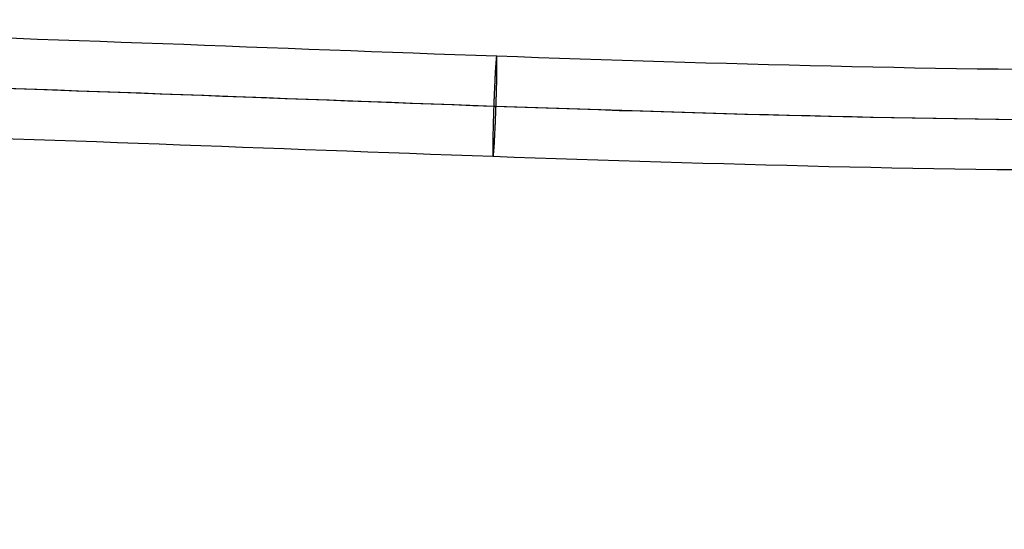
# Model space of a CAD drawing. Header units: millimetres. Extents: x 1995 to 3607, y -998 to -363.
# Tile 2 of 202: x 2355 to 2414, y -485 to -454. Entities that reach past the tile are written whole.
import ezdxf

# ---------------------------------------------------------------- set-up
doc = ezdxf.new("R2010")
doc.units = ezdxf.units.MM
doc.header["$MEASUREMENT"] = 0
doc.layers.add('Black Cord', color=7, linetype='Continuous', true_color=0x000000)

msp = doc.modelspace()

# ---------------------------------------------------------------- linework, layer by layer
at = {"layer": 'Black Cord'}
msp.add_open_spline([(2423.8, -460.215, 915.636), (2370.108, -460.215, 917.387), (2265.457, -448.158, 918.3), (2150.425, -484.634, 921.339), (1995.008, -464.703, 907.6)], degree=3, dxfattribs=at)
for points in [[(2423.8, -457.215, 915.636), (2410.495, -457.216, 916.07), (2383.897, -456.466, 916.782), (2343.831, -454.772, 917.543), (2303.359, -454.219, 918.158), (2261.497, -456.668, 918.832), (2225.381, -462.674, 919.527), (2193.472, -466.952, 919.404), (2152.031, -470.857, 918.518), (2085.354, -471.383, 915.123), (2028.38, -465.939, 910.555), (1995.386, -461.727, 907.645)], [(2423.898, -460.215, 918.634), (2410.525, -460.216, 919.07), (2383.835, -459.463, 919.785), (2343.78, -457.769, 920.546), (2303.435, -457.222, 921.159), (2261.936, -459.646, 921.826), (2225.897, -465.635, 922.52), (2193.777, -469.945, 922.398), (2152.046, -473.877, 921.505), (2084.978, -474.402, 918.09), (2027.823, -468.937, 913.506), (1994.742, -464.714, 910.589)], [(2423.702, -460.215, 912.637), (2410.353, -460.216, 913.073), (2383.702, -459.464, 913.787), (2343.679, -457.772, 914.547), (2303.352, -457.224, 915.16), (2261.808, -459.652, 915.828), (2225.835, -465.632, 916.52), (2193.852, -469.922, 916.398), (2152.282, -473.84, 915.509), (2085.397, -474.366, 912.104), (2028.318, -468.91, 907.526), (1995.274, -464.692, 904.612)], [(2423.8, -463.215, 915.636), (2410.383, -463.216, 916.073), (2383.64, -462.461, 916.789), (2343.628, -460.768, 917.549), (2303.427, -460.227, 918.16), (2262.247, -462.63, 918.822), (2226.35, -468.594, 919.514), (2194.157, -472.915, 919.392), (2152.297, -476.859, 918.497), (2085.02, -477.385, 915.07), (2027.761, -471.908, 910.477), (1994.63, -467.679, 907.556)]]:
    msp.add_open_spline(points, degree=3, knots=[0, 0, 0, 0, 40.100678, 80.066762, 120.240901, 161.107836, 204.705526, 229.661858, 258.127498, 330.171552, 430.567984, 430.567984, 430.567984, 430.567984], dxfattribs=at)
msp.add_rational_spline([(2383.657, -459.369, 913.736), (2383.763, -456.371, 913.733), (2383.831, -456.37, 916.732), (2383.9, -456.37, 919.731), (2383.794, -459.368, 919.734), (2383.689, -462.366, 919.737), (2383.62, -462.366, 916.738), (2383.551, -462.367, 913.739), (2383.657, -459.369, 913.736)], [1, 0.707106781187, 1, 0.707106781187, 1, 0.707106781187, 1, 0.707106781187, 1], degree=2, knots=[0, 0, 0, 4.712389, 4.712389, 9.424778, 9.424778, 14.137167, 14.137167, 18.849556, 18.849556, 18.849556], dxfattribs=at)

doc.saveas('drawing.dxf')
